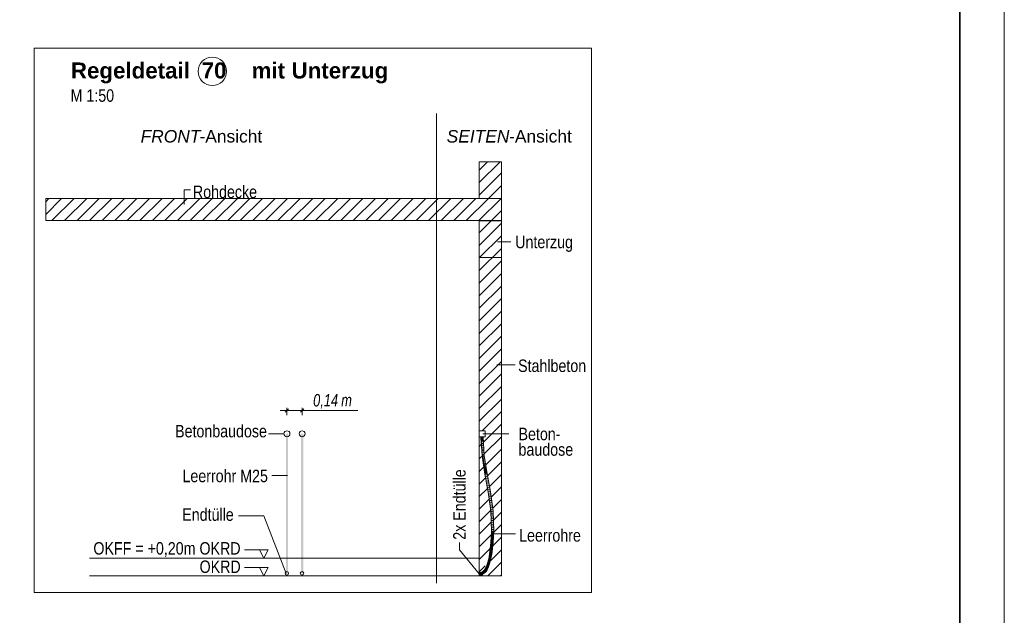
# Model space of a CAD drawing. Extents: x -500 to 300, y 62 to 1162.
# Tile 82 of 90: x 189 to 300, y 693 to 760. Entities that reach past the tile are written whole.
import ezdxf
from ezdxf.lldxf.tags import DXFTag

# ---------------------------------------------------------------- set-up
doc = ezdxf.new("R2010")
doc.units = 0
doc.layers.get('0').update_dxf_attribs({"lineweight": 13})
for name, color, linetype, lineweight, true_color in [('E_Aussparung Bemaßung-A06G93S68I', 5, 'Continuous', 9, 0x0000ff), ('E_Betonbaudose', 1, 'Continuous', 13, 0xff0000), ('E_Detail_Beschriftung', 7, 'Continuous', 13, 0x009900), ('E_Detail_Wandschraffur', 7, 'Continuous', 5, 0xc0c0c0), ('E_Leerrohr 25-A06G93S78I', 7, 'Continuous', 9, 0xff8000), ('E_Leerrohr 25-Shading', 7, 'Continuous', 9, 0xff8000), ('E_Leerrohr Beschriftung', 1, 'Continuous', 9, 0xff0000)]:
    doc.layers.add(name, color=color, linetype=linetype, lineweight=lineweight, true_color=true_color)
doc.layers.add('E_Detail_Linie_Text_Bem', color=7, linetype='Continuous', lineweight=13)
doc.layers.add('iwb_Plankopf Rahmen', color=7, linetype='Continuous', lineweight=35)
doc.styles.get("Standard").update_dxf_attribs({"font": 'ARIALN.TTF'})
tags = doc.linetypes.add('fein_strichliert', pattern=[4, 1, -2, 1]).pattern_tags.tags
tags[8:9] = [DXFTag(74, 4), DXFTag(75, 0), DXFTag(340, '0'), DXFTag(46, 0.0), DXFTag(50, 0.0), DXFTag(44, 0.0), DXFTag(45, 0.0)]
tags[6:7] = [DXFTag(74, 4), DXFTag(75, 0), DXFTag(340, '0'), DXFTag(46, 0.0), DXFTag(50, 0.0), DXFTag(44, 0.0), DXFTag(45, 0.0)]
tags[4:5] = [DXFTag(74, 4), DXFTag(75, 0), DXFTag(340, '0'), DXFTag(46, 0.0), DXFTag(50, 0.0), DXFTag(44, 0.0), DXFTag(45, 0.0)]
tags = doc.linetypes.add('fein_strichliert-A06G93S58I', pattern=[4, 1, -2, 1]).pattern_tags.tags
tags[8:9] = [DXFTag(74, 4), DXFTag(75, 0), DXFTag(340, '0'), DXFTag(46, 0.0), DXFTag(50, 0.0), DXFTag(44, 0.0), DXFTag(45, 0.0)]
tags[6:7] = [DXFTag(74, 4), DXFTag(75, 0), DXFTag(340, '0'), DXFTag(46, 0.0), DXFTag(50, 0.0), DXFTag(44, 0.0), DXFTag(45, 0.0)]
tags[4:5] = [DXFTag(74, 4), DXFTag(75, 0), DXFTag(340, '0'), DXFTag(46, 0.0), DXFTag(50, 0.0), DXFTag(44, 0.0), DXFTag(45, 0.0)]
tags = doc.linetypes.add('STRICHPUNKT2-A06G93S88I', pattern=[12.7, 6.35, -3.175, 0, -3.175]).pattern_tags.tags
tags[10:11] = [DXFTag(74, 4), DXFTag(75, 0), DXFTag(340, '0'), DXFTag(46, 0.0), DXFTag(50, 0.0), DXFTag(44, 0.0), DXFTag(45, 0.0)]
tags[8:9] = [DXFTag(74, 4), DXFTag(75, 0), DXFTag(340, '0'), DXFTag(46, 0.0), DXFTag(50, 0.0), DXFTag(44, 0.0), DXFTag(45, 0.0)]
tags[6:7] = [DXFTag(74, 4), DXFTag(75, 0), DXFTag(340, '0'), DXFTag(46, 0.0), DXFTag(50, 0.0), DXFTag(44, 0.0), DXFTag(45, 0.0)]
tags[4:5] = [DXFTag(74, 4), DXFTag(75, 0), DXFTag(340, '0'), DXFTag(46, 0.0), DXFTag(50, 0.0), DXFTag(44, 0.0), DXFTag(45, 0.0)]

# ---------------------------------------------------------------- blocks, each defined once
blk = doc.blocks.new('Shading-A06G93GX8I', base_point=(174.25, 868.33))
at = {"layer": 'E_Leerrohr 25-Shading', "color": 31, "true_color": 0xecb67f}
for points in [[(241.43, 713.29), (241.34, 713.29), (241.43, 713.28), (241.34, 713.28)], [(241.45, 713.28), (241.41, 713.28), (241.49, 712.89), (241.41, 712.89)], [(241.45, 713.29), (241.43, 713.29), (241.45, 713.28), (241.43, 713.28)], [(241.5, 713.29), (241.45, 713.29), (241.5, 713.28), (241.45, 713.28)], [(241.49, 712.89), (241.53, 712.89), (241.47, 713.28), (241.53, 713.28)], [(241.5, 713.28), (241.53, 713.28), (241.5, 713.29), (241.53, 713.29)], [(241.53, 713.29), (241.53, 713.28), (241.64, 713.29), (241.64, 713.28)], [(241.53, 713.28), (241.66, 713.17), (241.66, 713.28)], [(241.53, 713.28), (241.53, 712.89), (241.66, 713.17), (241.63, 712.89)], [(241.63, 712.89), (241.66, 712.89), (241.66, 713.17)], [(241.64, 713.28), (241.72, 713.28), (241.64, 713.29), (241.72, 713.29)], [(241.21, 697.91), (241.21, 698.05), (241.2, 697.91), (241.2, 698.05)], [(241.2, 697.86), (241.21, 697.86), (241.2, 697.91), (241.21, 697.91)], [(241.21, 697.83), (241.21, 697.86), (241.2, 697.83), (241.2, 697.86)], [(241.2, 697.75), (241.21, 697.75), (241.2, 697.83), (241.21, 697.83)], [(241.2, 697.67), (241.21, 697.67), (241.2, 697.75), (241.21, 697.75)], [(241.6, 697.89), (241.6, 697.99), (241.58, 697.88), (241.21, 697.99)], [(241.31, 697.86), (241.21, 697.99), (241.21, 697.86)], [(241.31, 697.86), (241.53, 697.88), (241.21, 697.99), (241.58, 697.88)], [(241.21, 697.86), (241.6, 697.86), (241.6, 697.87)], [(241.31, 697.86), (241.21, 697.86), (241.42, 697.84), (241.46, 697.84)], [(241.21, 697.74), (241.46, 697.84), (241.21, 697.86)], [(241.6, 697.85), (241.6, 697.86), (241.21, 697.86)], [(241.46, 697.84), (241.21, 697.74), (241.43, 697.78), (241.33, 697.75)], [(241.6, 697.74), (241.55, 697.77), (241.21, 697.74)], [(241.41, 697.87), (241.51, 697.88), (241.31, 697.86), (241.53, 697.88)], [(241.31, 697.86), (241.6, 697.87), (241.6, 697.88)], [(241.6, 697.82), (241.6, 697.85), (241.31, 697.86)], [(241.33, 697.75), (241.55, 697.77), (241.51, 697.8)], [(241.6, 697.88), (241.58, 697.88), (241.41, 697.87)], [(241.46, 697.84), (241.6, 697.82), (241.42, 697.84)], [(241.46, 697.84), (241.43, 697.78), (241.49, 697.81)], [(241.43, 697.78), (241.51, 697.8), (241.49, 697.81)], [(241.52, 697.82), (241.46, 697.84), (241.49, 697.81)], [(241.6, 697.82), (241.46, 697.84), (241.6, 697.81)], [(241.51, 697.8), (241.52, 697.82), (241.49, 697.81)], [(241.51, 697.88), (241.58, 697.88), (241.53, 697.88)], [(241.51, 697.8), (241.55, 697.82), (241.52, 697.82), (241.53, 697.82)], [(241.55, 697.77), (241.6, 697.8), (241.51, 697.8), (241.55, 697.82)], [(241.53, 697.88), (241.58, 697.88), (241.58, 697.88)], [(241.6, 697.81), (241.53, 697.82), (241.6, 697.8)], [(241.6, 697.8), (241.55, 697.77), (241.6, 697.77)], [(241.55, 697.77), (241.6, 697.74), (241.6, 697.77)], [(241.58, 697.88), (241.6, 697.88), (241.6, 697.88)]]:
    blk.add_solid(points, dxfattribs=at)
at = {"layer": 'E_Leerrohr 25-Shading', "color": 43, "true_color": 0xd7ab7f}
for points in [[(241.41, 713.28), (241.58, 711.14), (241.49, 712.45)], [(241.58, 711.14), (241.41, 713.28), (241.54, 711.13)], [(241.43, 713.28), (241.41, 713.28), (241.46, 713.07), (241.49, 712.45)], [(241.46, 713.07), (241.46, 713.07), (241.43, 713.28), (241.44, 713.28)], [(241.46, 713.07), (241.44, 713.28), (241.44, 713.28)], [(241.69, 712.5), (241.62, 713.28), (241.63, 713.07)], [(241.69, 712.5), (241.67, 713.1), (241.62, 713.28), (241.66, 713.28)], [(241.75, 711.16), (241.69, 712.5), (241.63, 713.07)], [(241.79, 711.16), (241.67, 713.1), (241.75, 711.15), (241.75, 711.16)], [(241.69, 710.35), (241.69, 710.43), (241.54, 711.13), (241.58, 711.14)], [(241.69, 710.35), (241.54, 711.13), (241.66, 710.34)], [(241.97, 709.74), (241.79, 711.16), (241.75, 711.15)], [(241.97, 709.74), (242, 709.6), (241.79, 711.16), (242.07, 709.37)], [(241.76, 709.69), (241.69, 710.35), (241.66, 710.34)], [(241.89, 709.09), (241.69, 710.43), (241.86, 709.08), (241.76, 709.69)], [(242, 709.6), (241.97, 709.74), (241.99, 709.64)], [(241.99, 709.66), (241.97, 709.74), (242.07, 709.12)], [(241.89, 709.09), (241.86, 709.08), (242.26, 707.05), (242.23, 707.05)], [(242.09, 709.12), (241.99, 709.66), (242.07, 709.12)], [(242.09, 709.12), (242.1, 709.13), (241.99, 709.64), (242, 709.6)], [(242, 709.6), (242.1, 709.13), (242.07, 709.37)], [(242.47, 707.09), (242.07, 709.12), (242.44, 707.08)], [(242.47, 707.09), (242.19, 708.67), (242.07, 709.12), (242.09, 709.12)], [(242.19, 708.67), (242.1, 709.13), (242.09, 709.12)], [(242.26, 707.05), (242.23, 707.05), (242.54, 704.93), (242.52, 704.93)], [(242.56, 704.93), (242.26, 707.05), (242.54, 704.93)], [(242.47, 707.09), (242.44, 707.08), (242.77, 704.95), (242.73, 704.95)], [(242.54, 704.76), (242.54, 704.93), (242.53, 704.76), (242.52, 704.93)], [(242.55, 704.3), (242.54, 704.76), (242.53, 704.76)], [(242.59, 703.21), (242.54, 704.93), (242.55, 704.3)], [(242.54, 704.93), (242.59, 703.21), (242.56, 704.93), (242.58, 703.71)], [(242.58, 703.71), (242.56, 704.76), (242.56, 704.93)], [(242.65, 702.63), (242.56, 704.76), (242.61, 702.63), (242.59, 703.21)], [(242.86, 702.68), (242.73, 704.95), (242.76, 704.32)], [(242.86, 702.68), (242.86, 702.63), (242.73, 704.95), (242.77, 704.95)], [(242.8, 703.23), (242.86, 702.68), (242.76, 704.32)], [(242.84, 702.63), (242.86, 702.63), (242.8, 703.23), (242.86, 702.68)], [(242.8, 703.23), (242.83, 702.63), (242.84, 702.63)], [(242.65, 702.63), (242.61, 702.63), (242.55, 701.39), (242.54, 701.39)], [(242.58, 701.38), (242.65, 702.63), (242.55, 701.39), (242.65, 702.63)], [(242.79, 701.36), (242.83, 702.63), (242.75, 701.37)], [(242.79, 701.36), (242.81, 701.76), (242.83, 702.63), (242.84, 702.63)], [(242.81, 701.76), (242.86, 702.63), (242.84, 702.63)], [(242.86, 702.63), (242.86, 702.63), (242.86, 702.68)], [(242.37, 700.06), (242.39, 700.06), (242.5, 701.04), (242.44, 700.43)], [(242.44, 700.43), (242.41, 700.06), (242.58, 701.38)], [(242.5, 701.04), (242.44, 700.43), (242.55, 701.39), (242.58, 701.38)], [(242.55, 701.39), (242.54, 701.39), (242.5, 701.04)], [(242.71, 701.03), (242.58, 700.03), (242.61, 700.03)], [(242.62, 700.03), (242.71, 701.03), (242.61, 700.03)], [(242.71, 701.03), (242.62, 700.03), (242.69, 700.59)], [(242.71, 701.03), (242.71, 701.03), (242.79, 701.36), (242.69, 700.59)], [(242.71, 701.03), (242.79, 701.36), (242.75, 701.37)], [(242.28, 699.54), (242.31, 699.54), (242.34, 699.8), (242.36, 699.8)], [(242.36, 699.8), (242.31, 699.54), (242.36, 699.8), (242.31, 699.54)], [(242.31, 699.54), (242.31, 699.54), (242.36, 699.8)], [(242.39, 700.06), (242.37, 700.06), (242.34, 699.8), (242.33, 699.8)], [(242.34, 699.8), (242.36, 699.8), (242.39, 700.06), (242.41, 700.06)], [(242.36, 699.8), (242.36, 699.8), (242.41, 700.06)], [(242.39, 700.06), (242.41, 700.06), (242.44, 700.43)], [(242.52, 699.49), (242.54, 699.76), (242.49, 699.5)], [(242.52, 699.49), (242.55, 699.65), (242.54, 699.76), (242.57, 699.76)], [(242.61, 700.03), (242.58, 700.03), (242.57, 699.76), (242.54, 699.76)], [(242.55, 699.65), (242.57, 699.76), (242.57, 699.76)], [(242.57, 699.76), (242.62, 700.03), (242.57, 699.76), (242.61, 700.03)], [(241.99, 698.61), (242, 698.6), (242.02, 698.69), (242.02, 698.66)], [(242.02, 698.66), (242, 698.6), (242.02, 698.64), (242, 698.6)], [(242.02, 698.64), (242, 698.6), (242.02, 698.62), (242.01, 698.6)], [(242.17, 699.04), (242.16, 699.05), (242.02, 698.69)], [(242.02, 698.69), (242.02, 698.66), (242.17, 699.04), (242.18, 699.04)], [(242.18, 699.04), (242.02, 698.66), (242.18, 699.04), (242.02, 698.64)], [(242.18, 699.04), (242.02, 698.64), (242.19, 699.04), (242.02, 698.62)], [(242.02, 698.62), (242.02, 698.59), (242.19, 699.04)], [(242.16, 699.05), (242.17, 699.04), (242.26, 699.45), (242.22, 699.2)], [(242.22, 699.2), (242.17, 699.04), (242.2, 699.12), (242.18, 699.04)], [(242.2, 699.12), (242.18, 699.04), (242.2, 699.09), (242.18, 699.04)], [(242.18, 699.04), (242.19, 699.04), (242.2, 699.09)], [(242.2, 699.09), (242.19, 699.04), (242.31, 699.54)], [(242.22, 698.51), (242.23, 698.64), (242.19, 698.52)], [(242.23, 698.64), (242.19, 698.52), (242.19, 698.52)], [(242.31, 699.54), (242.22, 699.2), (242.31, 699.54), (242.2, 699.12)], [(242.31, 699.54), (242.2, 699.12), (242.31, 699.54), (242.2, 699.09)], [(242.26, 699.45), (242.22, 699.2), (242.28, 699.54), (242.31, 699.54)], [(242.22, 698.51), (242.39, 698.97), (242.22, 698.51), (242.37, 698.98)], [(242.22, 698.51), (242.37, 698.98), (242.23, 698.64), (242.36, 698.98)], [(242.28, 699.54), (242.28, 699.54), (242.26, 699.45)], [(242.47, 699.42), (242.36, 698.98), (242.37, 698.98)], [(242.39, 698.97), (242.47, 699.42), (242.37, 698.98)], [(242.47, 699.42), (242.39, 698.97), (242.41, 699.03)], [(242.47, 699.42), (242.47, 699.42), (242.52, 699.49), (242.41, 699.03)], [(242.47, 699.42), (242.52, 699.49), (242.49, 699.5)], [(241.3, 697.96), (241.3, 697.99), (241.21, 697.96), (241.21, 697.99)], [(241.21, 697.95), (241.3, 697.95), (241.21, 697.96), (241.3, 697.96)], [(241.33, 697.74), (241.32, 697.78), (241.21, 697.74), (241.21, 697.77)], [(241.3, 697.99), (241.3, 697.96), (241.38, 698.01), (241.31, 697.96)], [(241.31, 697.96), (241.3, 697.95), (241.37, 697.97), (241.35, 697.96)], [(241.3, 697.96), (241.3, 697.95), (241.31, 697.96)], [(241.38, 698.01), (241.31, 697.96), (241.39, 697.97), (241.37, 697.97)], [(241.44, 697.76), (241.43, 697.8), (241.33, 697.74), (241.32, 697.78)], [(241.35, 697.96), (241.39, 697.97), (241.39, 697.97)], [(241.46, 698.01), (241.46, 698.03), (241.39, 697.97), (241.38, 698.01)], [(241.39, 697.97), (241.47, 697.99), (241.39, 697.97), (241.46, 698.01)], [(241.54, 697.79), (241.53, 697.83), (241.44, 697.76), (241.43, 697.8)], [(241.51, 698.05), (241.46, 698.03), (241.46, 698.01)], [(241.47, 697.99), (241.51, 698.05), (241.46, 698.01)], [(241.47, 697.99), (241.54, 698.03), (241.51, 698.05), (241.53, 698.06)], [(241.64, 698.09), (241.62, 698.12), (241.54, 698.03), (241.53, 698.06)], [(241.64, 697.84), (241.63, 697.87), (241.54, 697.79), (241.53, 697.83)], [(241.62, 698.12), (241.63, 698.1), (241.71, 698.18), (241.72, 698.17)], [(241.63, 698.1), (241.64, 698.09), (241.72, 698.17), (241.73, 698.16)], [(241.64, 697.84), (241.67, 697.9), (241.63, 697.87)], [(241.64, 697.84), (241.77, 697.91), (241.67, 697.9), (241.75, 697.93)], [(241.75, 697.93), (241.74, 697.94), (241.67, 697.9)], [(241.8, 698.26), (241.78, 698.27), (241.71, 698.18), (241.7, 698.19)], [(241.71, 698.18), (241.72, 698.17), (241.8, 698.26), (241.81, 698.25)], [(241.81, 698.25), (241.72, 698.17), (241.81, 698.25), (241.73, 698.16)], [(241.73, 698.16), (241.73, 698.16), (241.81, 698.25)], [(241.74, 697.94), (241.87, 698.02), (241.77, 697.96)], [(241.74, 697.94), (241.85, 697.99), (241.87, 698.02), (241.88, 698.01)], [(241.85, 697.99), (241.74, 697.94), (241.75, 697.93)], [(241.77, 697.91), (241.85, 697.99), (241.75, 697.93)], [(241.87, 698.02), (241.85, 698.03), (241.77, 697.96)], [(241.78, 698.27), (241.78, 698.27), (241.88, 698.4), (241.86, 698.36)], [(241.86, 698.36), (241.78, 698.27), (241.83, 698.3), (241.8, 698.26)], [(241.83, 698.3), (241.8, 698.26), (241.82, 698.27), (241.81, 698.25)], [(241.82, 698.27), (241.81, 698.25), (241.93, 698.41)], [(241.81, 698.25), (241.81, 698.25), (241.82, 698.27)], [(241.92, 698.41), (241.83, 698.3), (241.93, 698.41), (241.82, 698.27)], [(241.91, 698.42), (241.86, 698.36), (241.92, 698.41), (241.83, 698.3)], [(241.92, 698.05), (241.98, 698.12), (241.85, 698.03), (241.95, 698.14)], [(241.92, 698.05), (241.85, 698.03), (241.87, 698.02)], [(241.88, 698.4), (241.86, 698.36), (241.9, 698.43), (241.91, 698.42)], [(241.88, 698.01), (241.92, 698.05), (241.87, 698.02)], [(241.9, 698.43), (241.89, 698.43), (241.88, 698.4)], [(241.89, 698.43), (241.9, 698.43), (241.92, 698.48), (241.92, 698.47)], [(241.92, 698.47), (241.9, 698.43), (241.92, 698.45), (241.91, 698.42)], [(241.92, 698.45), (241.91, 698.42), (241.93, 698.42), (241.92, 698.41)], [(242, 698.6), (241.99, 698.61), (241.92, 698.48)], [(242, 698.6), (241.92, 698.47), (242.01, 698.6), (241.92, 698.45)], [(242.01, 698.6), (241.92, 698.45), (242.02, 698.59), (241.93, 698.42)], [(241.92, 698.41), (241.93, 698.41), (241.93, 698.42)], [(241.93, 698.42), (241.93, 698.41), (242.02, 698.59)], [(242.11, 698.3), (242.08, 698.32), (241.98, 698.12), (241.95, 698.14)], [(242.01, 698.6), (242.02, 698.59), (242.02, 698.62)], [(242.11, 698.3), (242.19, 698.52), (242.08, 698.32)], [(242.11, 698.3), (242.2, 698.47), (242.19, 698.52), (242.22, 698.51)], [(242.2, 698.47), (242.22, 698.51), (242.22, 698.51)]]:
    blk.add_solid(points, dxfattribs=at)
at = {"layer": 'E_Leerrohr 25-Shading', "color": 31, "true_color": 0xfabd7f}
for points in [[(241.44, 713.28), (241.46, 713.07), (241.53, 713.28), (241.5, 712.64)], [(241.5, 712.64), (241.46, 713.07), (241.49, 712.45)], [(241.5, 712.64), (241.55, 712.19), (241.53, 713.28)], [(241.53, 713.28), (241.55, 712.19), (241.6, 712.24), (241.61, 711.69)], [(241.62, 713.28), (241.53, 713.28), (241.75, 711.15), (241.67, 711.14)], [(241.58, 711.14), (241.5, 712.64), (241.49, 712.45)], [(241.58, 711.14), (241.67, 711.14), (241.5, 712.64), (241.67, 711.15)], [(241.61, 711.69), (241.67, 711.15), (241.6, 712.24)], [(241.77, 710.45), (241.67, 711.14), (241.69, 710.43), (241.58, 711.14)], [(241.97, 709.74), (241.75, 711.15), (241.77, 710.45), (241.67, 711.14)], [(241.89, 709.09), (241.98, 709.1), (241.69, 710.43), (241.76, 710.45)], [(241.98, 709.1), (241.77, 710.45), (241.76, 710.45)], [(242.07, 709.12), (241.97, 709.74), (241.98, 709.1), (241.77, 710.45)], [(241.98, 709.1), (241.89, 709.09), (242.35, 707.07), (242.26, 707.05)], [(242.07, 709.12), (241.98, 709.1), (242.44, 707.08), (242.35, 707.07)], [(242.35, 707.07), (242.26, 707.05), (242.65, 704.94), (242.56, 704.93)], [(242.44, 707.08), (242.35, 707.07), (242.73, 704.95), (242.65, 704.94)], [(242.65, 704.77), (242.65, 704.94), (242.56, 704.76), (242.56, 704.93)], [(242.74, 702.63), (242.65, 704.77), (242.65, 702.63), (242.56, 704.76)], [(242.73, 704.95), (242.65, 704.94), (242.83, 702.63), (242.74, 702.63)], [(242.74, 702.63), (242.65, 702.63), (242.67, 701.38), (242.58, 701.38)], [(242.83, 702.63), (242.74, 702.63), (242.75, 701.37), (242.67, 701.38)], [(242.67, 701.38), (242.58, 701.38), (242.5, 700.04), (242.41, 700.06)], [(242.75, 701.37), (242.67, 701.38), (242.58, 700.03), (242.5, 700.04)], [(242.45, 699.78), (242.36, 699.8), (242.4, 699.52), (242.31, 699.54)], [(242.5, 700.04), (242.41, 700.06), (242.45, 699.78), (242.36, 699.8)], [(242.54, 699.76), (242.45, 699.78), (242.49, 699.5), (242.4, 699.52)], [(242.58, 700.03), (242.5, 700.04), (242.54, 699.76), (242.45, 699.78)], [(242.27, 699.01), (242.19, 699.04), (242.11, 698.56), (242.02, 698.59)], [(242.36, 698.98), (242.27, 699.01), (242.19, 698.52), (242.11, 698.56)], [(242.4, 699.52), (242.31, 699.54), (242.27, 699.01), (242.19, 699.04)], [(242.49, 699.5), (242.4, 699.52), (242.36, 698.98), (242.27, 699.01)], [(241.31, 697.87), (241.3, 697.95), (241.21, 697.86), (241.21, 697.95)], [(241.32, 697.78), (241.31, 697.87), (241.21, 697.77), (241.21, 697.86)], [(241.3, 697.95), (241.31, 697.87), (241.34, 697.96)], [(241.3, 697.95), (241.34, 697.96), (241.35, 697.96)], [(241.34, 697.96), (241.31, 697.87), (241.39, 697.96), (241.41, 697.88)], [(241.43, 697.8), (241.41, 697.88), (241.32, 697.78), (241.31, 697.87)], [(241.34, 697.96), (241.39, 697.96), (241.39, 697.96)], [(241.35, 697.96), (241.34, 697.96), (241.39, 697.96)], [(241.39, 697.96), (241.39, 697.97), (241.35, 697.96)], [(241.47, 697.98), (241.47, 697.99), (241.39, 697.97)], [(241.39, 697.96), (241.49, 697.94), (241.39, 697.97), (241.47, 697.98)], [(241.41, 697.88), (241.5, 697.91), (241.39, 697.96), (241.49, 697.94)], [(241.53, 697.83), (241.5, 697.91), (241.43, 697.8), (241.41, 697.88)], [(241.54, 698.03), (241.47, 697.99), (241.55, 698.02)], [(241.47, 697.99), (241.48, 697.98), (241.55, 698.02), (241.56, 697.99)], [(241.48, 697.98), (241.47, 697.99), (241.47, 697.98)], [(241.49, 697.94), (241.53, 697.93), (241.47, 697.98), (241.48, 697.98)], [(241.48, 697.98), (241.53, 697.93), (241.56, 697.99), (241.59, 697.95)], [(241.5, 697.91), (241.53, 697.93), (241.49, 697.94)], [(241.63, 697.87), (241.59, 697.95), (241.53, 697.83), (241.5, 697.91)], [(241.64, 698.09), (241.54, 698.03), (241.65, 698.07), (241.54, 698.03)], [(241.54, 698.03), (241.57, 698.02), (241.65, 698.07), (241.67, 698.05)], [(241.57, 698.02), (241.54, 698.03), (241.55, 698.02)], [(241.56, 697.99), (241.68, 698.01), (241.55, 698.02), (241.57, 698.02)], [(241.59, 697.95), (241.68, 698.01), (241.56, 697.99)], [(241.57, 698.02), (241.68, 698.01), (241.67, 698.05), (241.69, 698.02)], [(241.74, 697.94), (241.69, 698.02), (241.63, 697.87), (241.59, 697.95)], [(241.73, 698.16), (241.64, 698.09), (241.74, 698.15)], [(241.64, 698.09), (241.68, 698.08), (241.74, 698.15), (241.77, 698.12)], [(241.68, 698.08), (241.64, 698.09), (241.65, 698.07)], [(241.67, 698.05), (241.75, 698.06), (241.65, 698.07), (241.68, 698.08)], [(241.69, 698.02), (241.75, 698.06), (241.67, 698.05)], [(241.68, 698.08), (241.75, 698.06), (241.77, 698.12), (241.79, 698.1)], [(241.85, 698.03), (241.79, 698.1), (241.74, 697.94), (241.69, 698.02)], [(241.81, 698.25), (241.73, 698.16), (241.83, 698.24)], [(241.73, 698.16), (241.76, 698.15), (241.83, 698.24), (241.86, 698.21)], [(241.76, 698.15), (241.73, 698.16), (241.74, 698.15)], [(241.77, 698.12), (241.83, 698.13), (241.74, 698.15), (241.76, 698.15)], [(241.76, 698.15), (241.83, 698.13), (241.86, 698.21), (241.88, 698.19)], [(241.79, 698.1), (241.83, 698.13), (241.77, 698.12)], [(241.95, 698.14), (241.88, 698.19), (241.85, 698.03), (241.79, 698.1)], [(241.81, 698.25), (241.84, 698.24), (241.93, 698.41), (242, 698.36)], [(241.84, 698.24), (241.81, 698.25), (241.83, 698.24)], [(241.86, 698.21), (241.91, 698.23), (241.83, 698.24), (241.84, 698.24)], [(241.88, 698.19), (241.91, 698.23), (241.86, 698.21)], [(242.08, 698.32), (242, 698.36), (241.95, 698.14), (241.88, 698.19)], [(242.11, 698.56), (242.02, 698.59), (242, 698.36), (241.93, 698.41)], [(242.19, 698.52), (242.11, 698.56), (242.08, 698.32), (242, 698.36)]]:
    blk.add_solid(points, dxfattribs=at)
blk = doc.blocks.new('Referenz-A06G93S98I')
at = {"layer": 'E_Aussparung Bemaßung-A06G93S68I', "linetype": 'Continuous', "ltscale": 0.13}
for p, q in [((219.37, 716.04), (219.75, 716.42)), ((219.56, 716.53), (219.56, 715.73)), ((221.08, 716.04), (221.46, 716.42)), ((221.27, 716.53), (221.27, 715.73)), ((218.8, 716.23), (227.55, 716.23))]:
    blk.add_line(p, q, dxfattribs=at)
at = {"layer": 'E_Betonbaudose', "linetype": 'Continuous', "ltscale": 0.13}
for p, q in [((241.22, 713.28), (241.22, 713.96)), ((241.22, 713.96), (241.9, 713.96)), ((241.9, 713.28), (241.22, 713.28)), ((241.9, 713.96), (241.9, 713.28))]:
    blk.add_line(p, q, dxfattribs=at)
for centre, radius in [((219.56, 713.62), 0.34), ((221.27, 713.62), 0.34), ((219.55, 697.91), 0.2), ((221.26, 697.91), 0.2)]:
    blk.add_circle(centre, radius, dxfattribs=at)
at = {"layer": 'E_Detail_Linie_Text_Bem', "linetype": 'fein_strichliert-A06G93S58I', "ltscale": 0.65}
for p, q in [((253.87, 757.04), (191.1, 757.04)), ((191.1, 757.04), (191.1, 695.73)), ((253.87, 695.73), (253.87, 757.04)), ((236.41, 696.81), (236.41, 749.69)), ((191.1, 695.73), (250.84, 695.73)), ((250.84, 695.73), (253.87, 695.73))]:
    blk.add_line(p, q, dxfattribs=at)
at = {"layer": 'E_Detail_Linie_Text_Bem', "linetype": 'Continuous', "ltscale": 0.13}
for p, q in [((241.22, 744.25), (243.72, 744.25)), ((241.22, 740.12), (241.22, 744.25)), ((243.72, 744.25), (243.72, 740.12)), ((243.72, 740.12), (192.39, 740.12)), ((192.39, 740.12), (192.39, 737.62)), ((243.72, 740.12), (241.22, 740.12)), ((243.72, 737.62), (243.72, 740.12)), ((192.39, 737.62), (202.78, 737.62)), ((192.39, 737.62), (241.22, 737.62)), ((202.78, 737.62), (243.72, 737.62)), ((241.22, 737.62), (243.72, 737.62)), ((241.22, 725.82), (241.22, 737.62)), ((241.22, 737.59), (243.72, 737.59)), ((241.22, 733.46), (241.22, 737.59)), ((243.72, 737.62), (243.72, 697.62)), ((243.72, 737.59), (243.72, 733.46)), ((243.72, 733.46), (241.22, 733.46)), ((241.22, 725.62), (241.22, 725.82)), ((241.22, 697.62), (241.22, 725.62)), ((197.31, 699.62), (241.18, 699.62)), ((197.31, 697.62), (242.47, 697.62)), ((243.72, 697.62), (241.22, 697.62))]:
    blk.add_line(p, q, dxfattribs=at)
at = {"layer": 'E_Detail_Linie_Text_Bem', "color": 0, "linetype": 'Continuous', "ltscale": 0.13}
for p, q in [((207.99, 739.44), (207.99, 741.08)), ((207.99, 741.08), (208.68, 741.08)), ((244.77, 735.23), (243.26, 735.23)), ((245.27, 721.39), (243.21, 721.39)), ((219.22, 713.62), (217.5, 713.62)), ((241.62, 713.62), (244.56, 713.62)), ((217.85, 708.94), (219.63, 708.94)), ((214.11, 704.4), (216.94, 704.4)), ((216.94, 704.4), (219.47, 697.89)), ((242.59, 702.34), (245.3, 702.34)), ((239, 701.37), (239, 700.54)), ((217.45, 700.57), (214.77, 700.57)), ((216.48, 700.57), (216.94, 699.62)), ((216.94, 699.62), (217.45, 700.57)), ((239, 700.54), (241.2, 697.86)), ((217.45, 698.57), (214.77, 698.57)), ((216.48, 698.57), (216.94, 697.62)), ((216.94, 697.62), (217.45, 698.57))]:
    blk.add_line(p, q, dxfattribs=at)
at = {"layer": 'E_Detail_Linie_Text_Bem', "linetype": 'Continuous', "ltscale": 0.13}
for points in [[(219.69, 713.65), (219.69, 697.91), (219.44, 713.64), (219.44, 697.91)], [(221.4, 713.65), (221.4, 697.91), (221.15, 713.64), (221.15, 697.91)]]:
    blk.add_solid(points, dxfattribs=at)
at = {"layer": 'E_Detail_Wandschraffur', "linetype": 'fein_strichliert', "ltscale": 0.13}
for p, q in [((241.22, 741.9), (243.57, 744.25)), ((242.26, 740.12), (243.72, 741.57)), ((192.39, 738.33), (194.18, 740.12)), ((194.51, 737.62), (197.01, 740.12)), ((197.33, 737.62), (199.83, 740.12)), ((200.16, 737.62), (202.66, 740.12)), ((202.99, 737.62), (205.49, 740.12)), ((205.82, 737.62), (208.32, 740.12)), ((208.65, 737.62), (211.15, 740.12)), ((211.48, 737.62), (213.98, 740.12)), ((214.3, 737.62), (216.8, 740.12)), ((217.13, 737.62), (219.63, 740.12)), ((219.96, 737.62), (222.46, 740.12)), ((222.79, 737.62), (225.29, 740.12)), ((225.62, 737.62), (228.12, 740.12)), ((228.45, 737.62), (230.95, 740.12)), ((231.28, 737.62), (233.78, 740.12)), ((234.1, 737.62), (236.6, 740.12)), ((236.93, 737.62), (239.43, 740.12)), ((239.76, 737.62), (242.26, 740.12)), ((243.06, 738.09), (243.66, 738.69)), ((243.66, 738.69), (243.72, 738.74)), ((241.22, 736.24), (242.59, 737.62)), ((242.59, 737.62), (243.06, 738.09)), ((241.22, 733.42), (243.72, 735.92)), ((241.22, 730.59), (243.72, 733.09)), ((241.22, 727.76), (243.72, 730.26)), ((241.22, 724.93), (243.72, 727.43)), ((241.22, 722.1), (243.72, 724.6)), ((241.22, 719.27), (243.72, 721.77)), ((241.22, 716.45), (243.72, 718.95)), ((241.56, 713.96), (243.72, 716.12)), ((241.78, 711.36), (243.72, 713.29)), ((241.22, 710.79), (241.64, 711.21)), ((242.16, 708.9), (243.72, 710.46)), ((241.22, 707.96), (241.92, 708.66)), ((242.57, 706.48), (243.72, 707.63)), ((241.22, 705.13), (242.33, 706.25)), ((242.83, 703.91), (243.72, 704.8)), ((241.22, 702.3), (242.54, 703.63)), ((242.74, 701), (243.72, 701.97)), ((241.22, 699.47), (242.47, 700.73)), ((242.19, 697.62), (243.72, 699.15))]:
    blk.add_line(p, q, dxfattribs=at)
at = {"layer": 'E_Detail_Wandschraffur', "linetype": 'ByBlock', "ltscale": 0.13}
for p, q in [((241.22, 743.32), (242.15, 744.25)), ((241.22, 740.49), (243.72, 742.99)), ((192.39, 739.74), (192.76, 740.12)), ((193.09, 737.62), (195.59, 740.12)), ((195.92, 737.62), (198.42, 740.12)), ((198.75, 737.62), (201.25, 740.12)), ((201.58, 737.62), (204.08, 740.12)), ((204.41, 737.62), (206.91, 740.12)), ((207.23, 737.62), (209.73, 740.12)), ((210.06, 737.62), (212.56, 740.12)), ((212.89, 737.62), (215.39, 740.12)), ((215.72, 737.62), (218.22, 740.12)), ((218.55, 737.62), (221.05, 740.12)), ((221.38, 737.62), (223.88, 740.12)), ((224.2, 737.62), (226.7, 740.12)), ((227.03, 737.62), (229.53, 740.12)), ((229.86, 737.62), (232.36, 740.12)), ((232.69, 737.62), (235.19, 740.12)), ((235.52, 737.62), (238.02, 740.12)), ((238.35, 737.62), (240.85, 740.12)), ((241.17, 737.62), (243.67, 740.12)), ((243.67, 740.12), (243.72, 740.16)), ((241.22, 734.83), (243.72, 737.33)), ((241.22, 732), (243.72, 734.5)), ((241.22, 729.17), (243.72, 731.67)), ((241.22, 726.34), (243.72, 728.84)), ((241.22, 723.52), (243.72, 726.02)), ((241.22, 720.69), (243.72, 723.19)), ((241.22, 717.86), (243.72, 720.36)), ((241.22, 715.03), (243.72, 717.53)), ((241.7, 712.68), (243.72, 714.7)), ((241.22, 712.2), (241.51, 712.49)), ((241.96, 710.12), (243.72, 711.87)), ((241.22, 709.37), (241.76, 709.92)), ((242.37, 707.7), (243.72, 709.05)), ((241.22, 706.55), (242.11, 707.44)), ((242.74, 705.24), (243.72, 706.22)), ((241.22, 703.72), (242.47, 704.97)), ((242.87, 702.54), (243.72, 703.39)), ((241.22, 700.89), (242.53, 702.21)), ((242.51, 699.35), (243.72, 700.56)), ((241.22, 698.06), (241.9, 698.75)), ((243.6, 697.62), (243.72, 697.73))]:
    blk.add_line(p, q, dxfattribs=at)
at = {"layer": 'E_Leerrohr 25-A06G93S78I', "linetype": 'Continuous', "ltscale": 0.13}
for p, q in [((241.34, 713.29), (241.34, 713.28)), ((241.34, 713.29), (241.45, 713.29)), ((241.34, 713.28), (241.45, 713.28)), ((241.41, 713.28), (241.41, 712.89)), ((241.41, 713.28), (241.48, 713.28)), ((241.41, 713.28), (241.66, 713.28)), ((241.41, 713.28), (241.54, 711.13)), ((241.45, 713.29), (241.61, 713.29)), ((241.45, 713.28), (241.61, 713.28)), ((241.48, 713.28), (241.58, 713.28)), ((241.58, 713.28), (241.66, 713.28)), ((241.61, 713.29), (241.72, 713.29)), ((241.61, 713.28), (241.72, 713.28)), ((241.66, 712.89), (241.66, 713.28)), ((241.66, 713.28), (241.79, 711.16)), ((241.72, 713.28), (241.72, 713.29)), ((241.41, 712.89), (241.48, 712.89)), ((241.43, 713.03), (241.66, 713.03)), ((241.45, 712.78), (241.68, 712.78)), ((241.46, 712.53), (241.7, 712.53)), ((241.48, 712.89), (241.58, 712.89)), ((241.48, 712.28), (241.71, 712.29)), ((241.49, 712.02), (241.73, 712.04)), ((241.58, 712.89), (241.66, 712.89)), ((241.51, 711.77), (241.74, 711.79)), ((241.52, 711.52), (241.76, 711.54)), ((241.54, 711.27), (241.77, 711.29)), ((241.54, 711.13), (241.86, 709.08)), ((241.57, 711.02), (241.8, 711.05)), ((241.79, 711.16), (242.1, 709.13)), ((241.6, 710.77), (241.84, 710.8)), ((241.64, 710.53), (241.88, 710.56)), ((241.68, 710.28), (241.91, 710.31)), ((241.72, 710.03), (241.95, 710.06)), ((241.76, 709.78), (241.99, 709.82)), ((241.8, 709.53), (242.03, 709.57)), ((241.83, 709.29), (242.07, 709.32)), ((241.86, 709.08), (242.23, 707.05)), ((241.87, 709.04), (242.11, 709.08)), ((241.92, 708.79), (242.15, 708.83)), ((242.1, 709.13), (242.47, 707.09)), ((241.96, 708.55), (242.19, 708.59)), ((242.01, 708.3), (242.24, 708.34)), ((242.05, 708.06), (242.28, 708.09)), ((242.1, 707.81), (242.33, 707.85)), ((242.14, 707.56), (242.37, 707.6)), ((242.19, 707.32), (242.42, 707.35)), ((242.23, 707.07), (242.46, 707.11)), ((242.23, 707.05), (242.52, 704.93)), ((242.27, 706.83), (242.5, 706.86)), ((242.3, 706.58), (242.53, 706.61)), ((242.47, 707.09), (242.77, 704.95)), ((242.33, 706.33), (242.57, 706.36)), ((242.37, 706.09), (242.6, 706.11)), ((242.4, 705.84), (242.64, 705.87)), ((242.44, 705.59), (242.67, 705.62)), ((242.47, 705.35), (242.7, 705.37)), ((242.5, 705.1), (242.74, 705.12)), ((242.52, 704.93), (242.61, 702.63)), ((242.53, 704.85), (242.77, 704.87)), ((242.54, 704.6), (242.78, 704.62)), ((242.55, 704.35), (242.79, 704.37)), ((242.77, 704.95), (242.86, 702.63)), ((242.56, 704.1), (242.8, 704.12)), ((242.57, 703.86), (242.81, 703.87)), ((242.58, 703.61), (242.82, 703.62)), ((242.59, 703.36), (242.83, 703.37)), ((242.6, 703.11), (242.84, 703.12)), ((242.61, 702.63), (242.54, 701.39)), ((242.59, 702.12), (242.83, 702.11)), ((242.6, 702.37), (242.84, 702.36)), ((242.61, 702.86), (242.85, 702.86)), ((242.62, 702.61), (242.85, 702.61)), ((242.86, 702.63), (242.79, 701.36)), ((242.54, 701.39), (242.37, 700.06)), ((242.49, 700.88), (242.72, 700.86)), ((242.52, 701.13), (242.75, 701.11)), ((242.55, 701.38), (242.78, 701.35)), ((242.56, 701.62), (242.8, 701.61)), ((242.58, 701.87), (242.81, 701.86)), ((242.79, 701.36), (242.62, 700.03)), ((242.33, 699.8), (242.28, 699.54)), ((242.37, 700.06), (242.33, 699.8)), ((242.35, 699.9), (242.58, 699.86)), ((242.39, 700.14), (242.62, 700.11)), ((242.42, 700.39), (242.66, 700.36)), ((242.45, 700.63), (242.69, 700.61)), ((242.57, 699.76), (242.52, 699.49)), ((242.62, 700.03), (242.57, 699.76)), ((242.16, 699.05), (241.99, 698.61)), ((242.04, 698.72), (242.26, 698.63)), ((242.12, 698.94), (242.35, 698.87)), ((242.28, 699.54), (242.16, 699.05)), ((242.2, 699.18), (242.42, 699.11)), ((242.39, 698.97), (242.22, 698.51)), ((242.25, 699.42), (242.48, 699.36)), ((242.31, 699.66), (242.54, 699.61)), ((242.52, 699.49), (242.39, 698.97)), ((241.21, 698.05), (241.2, 698.05)), ((241.2, 697.94), (241.2, 698.05)), ((241.2, 697.78), (241.2, 697.94)), ((241.2, 697.67), (241.2, 697.78)), ((241.2, 697.67), (241.21, 697.67)), ((241.21, 697.94), (241.21, 698.05)), ((241.6, 697.99), (241.21, 697.99)), ((241.21, 697.91), (241.21, 697.99)), ((241.21, 697.99), (241.21, 697.74)), ((241.3, 697.99), (241.21, 697.99)), ((241.21, 697.78), (241.21, 697.94)), ((241.21, 697.81), (241.21, 697.91)), ((241.21, 697.74), (241.21, 697.81)), ((241.21, 697.67), (241.21, 697.78)), ((241.21, 697.74), (241.6, 697.74)), ((241.33, 697.74), (241.21, 697.74)), ((241.28, 697.98), (241.3, 697.75)), ((241.38, 698.01), (241.3, 697.99)), ((241.44, 697.76), (241.33, 697.74)), ((241.46, 698.03), (241.38, 698.01)), ((241.54, 697.79), (241.44, 697.76)), ((241.53, 698.06), (241.46, 698.03)), ((241.48, 698.03), (241.57, 697.82)), ((241.62, 698.12), (241.53, 698.06)), ((241.64, 697.84), (241.54, 697.79)), ((241.6, 697.91), (241.6, 697.99)), ((241.6, 697.81), (241.6, 697.91)), ((241.6, 697.74), (241.6, 697.81)), ((241.7, 698.19), (241.62, 698.12)), ((241.77, 697.91), (241.64, 697.84)), ((241.66, 698.15), (241.81, 697.96)), ((241.78, 698.27), (241.7, 698.19)), ((241.88, 698.01), (241.77, 697.91)), ((241.89, 698.43), (241.78, 698.27)), ((241.82, 698.31), (242, 698.17)), ((241.98, 698.12), (241.88, 698.01)), ((241.99, 698.61), (241.89, 698.43)), ((241.94, 698.5), (242.15, 698.39)), ((242.11, 698.3), (241.98, 698.12)), ((242.22, 698.51), (242.11, 698.3))]:
    blk.add_line(p, q, dxfattribs=at)
at = {"layer": 'E_Leerrohr 25-A06G93S78I', "linetype": 'STRICHPUNKT2-A06G93S88I', "lineweight": 5, "ltscale": 0.13}
for p, q in [((241.53, 713.28), (241.53, 712.89)), ((241.21, 697.86), (241.6, 697.86))]:
    blk.add_line(p, q, dxfattribs=at)
at = {"layer": 'E_Leerrohr Beschriftung', "linetype": 'Continuous', "ltscale": 0.13}
blk.add_circle((211.16, 754.44), 1.6, dxfattribs=at)
at = {"layer": 'E_Aussparung Bemaßung-A06G93S68I', "linetype": 'Continuous', "ltscale": 0.13, "char_height": 1.4, "attachment_point": 1}
for s, insert in [('{\\W0.9;\\fArial Narrow|b0|i1;0,14 }', (222.51, 718.1)), ('{\\W0.9;\\fArial Narrow|b0|i1;m}', (225.67, 718.1))]:
    blk.add_mtext(s, dxfattribs=dict(at, insert=insert))
at = {"layer": 'E_Detail_Beschriftung', "color": 1, "linetype": 'Continuous', "lineweight": 35, "ltscale": 0.35, "true_color": 0xff0000, "char_height": 1.8, "attachment_point": 1}
for s, insert in [('{\\fArial|b1|i0;Regeldetail}', (195.22, 755.43)), ('{\\fArial|b1|i0;70}', (209.95, 755.43)), ('{\\fArial|b1|i0;mit}', (215.58, 755.43)), ('{\\fArial|b1|i0;Unterzug}', (220.08, 755.43))]:
    blk.add_mtext(s, dxfattribs=dict(at, insert=insert))
at = {"layer": 'E_Detail_Beschriftung', "linetype": 'Continuous', "ltscale": 0.13, "char_height": 1.4, "attachment_point": 1}
for s, insert in [('{\\fArial Narrow;M 1:50}', (195.19, 752.41)), ('{\\fArial Narrow;Rohdecke}', (208.97, 741.56)), ('{\\fArial Narrow;Unterzug}', (245.27, 735.92)), ('{\\fArial Narrow;Stahlbeton}', (245.59, 721.98)), ('{\\fArial Narrow;Betonbaudose}', (206.96, 714.62)), ('{\\fArial Narrow;Beton-}', (245.64, 714.3)), ('{\\fArial Narrow;baudose}', (245.64, 712.55)), ('{\\fArial Narrow;Leerrohr M25}', (207.79, 709.57)), ('{\\fArial Narrow;Endtülle}', (207.77, 705.22)), ('{\\fArial Narrow;Leerrohre}', (245.71, 702.88)), ('{\\fArial Narrow;OKFF = +0,20m OKRD}', (197.76, 701.42)), ('{\\fArial Narrow;OKRD}', (209.72, 699.35))]:
    blk.add_mtext(s, dxfattribs=dict(at, insert=insert))
at = {"layer": 'E_Detail_Beschriftung', "linetype": 'Continuous', "lineweight": -2, "ltscale": 0.25, "char_height": 1.4, "attachment_point": 1}
for s, insert in [('{\\fArial|b0|i1;FRONT}', (203.08, 747.82)), ('{\\fArial;-Ansicht}', (209.71, 747.82)), ('{\\fArial|b0|i1;SEITEN}', (237.55, 747.82)), ('{\\fArial;-Ansicht}', (244.58, 747.82))]:
    blk.add_mtext(s, dxfattribs=dict(at, insert=insert))
at = {"layer": 'E_Detail_Beschriftung', "linetype": 'Continuous', "ltscale": 0.13, "insert": (238.28, 701.69), "char_height": 1.4, "attachment_point": 1, "rotation": 90}
blk.add_mtext('{\\fArial Narrow;2x Endtülle}', dxfattribs=at)

msp = doc.modelspace()

# ---------------------------------------------------------------- linework, layer by layer
at = {"layer": 'iwb_Plankopf Rahmen', "color": 8, "lineweight": 13, "ltscale": 0.13, "true_color": 0x808080}
msp.add_lwpolyline([(300.35, 62.43), (-499.65, 62.43), (-499.65, 1162.43), (300.35, 1162.43), (300.35, 62.43)], close=True, dxfattribs=at)
at = {"layer": 'iwb_Plankopf Rahmen', "ltscale": 0.35}
msp.add_lwpolyline([(-479.65, 67.43), (-479.65, 1157.43), (295.35, 1157.43), (295.35, 67.43), (-479.65, 67.43)], close=True, dxfattribs=at)

# ---------------------------------------------------------------- block references
at = {"color": 8, "lineweight": 25, "ltscale": 0.25, "true_color": 0x808080}
msp.add_blockref('Referenz-A06G93S98I', (0, 0), dxfattribs=at)
msp.add_blockref('Shading-A06G93GX8I', (174.25, 868.33))

doc.saveas('drawing.dxf')
